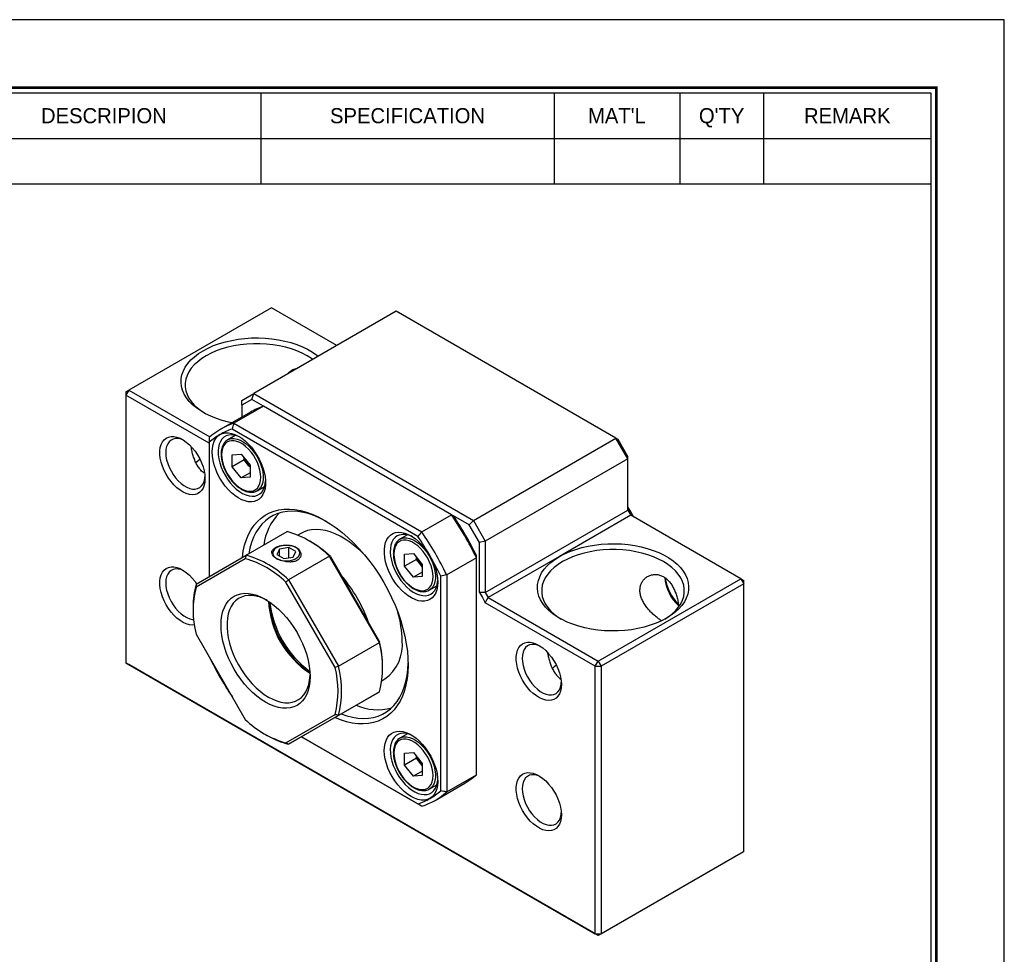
# Model space of a CAD drawing. Header units: millimetres. Extents: x 0 to 370, y 0 to 262.
# Tile 4 of 4: x 253 to 370, y 151 to 262. Entities that reach past the tile are written whole.
import ezdxf
from ezdxf.enums import TextEntityAlignment as Align

# ---------------------------------------------------------------- set-up
doc = ezdxf.new("R2010")
doc.units = ezdxf.units.MM
doc.layers.add('L1', color=7, linetype='CONTINUOUS')
doc.layers.add('OUTLINE', color=7, linetype='CONTINUOUS')

# ---------------------------------------------------------------- blocks, each defined once
blk = doc.blocks.new('표제란')
at = {"layer": 'L1', "color": 0}
for p, q in [((297, 210), (0, 210)), ((297, 0), (297, 210))]:
    blk.add_line(p, q, dxfattribs=at)
at = {"layer": 'L1'}
for p, q in [((226, 203), (226, 194.336)), ((254, 203), (254, 194.336)), ((266, 203), (266, 194.336)), ((274, 203), (274, 194.336)), ((190, 198.668), (290, 198.668)), ((190, 194.336), (290, 194.336))]:
    blk.add_line(p, q, dxfattribs=at)
at = {"layer": 'L1', "const_width": 0.25}
blk.add_lwpolyline([(290.5, 6.5), (290.5, 203.5), (10, 203.5), (10, 6.5)], close=True, dxfattribs=at)
at = {"layer": 'L1'}
blk.add_lwpolyline([(290, 7), (290, 203), (10.5, 203), (10.5, 7)], close=True, dxfattribs=at)
for s, p in [('DESCRIPION', (211, 200.834)), ('SPECIFICATION', (240, 200.834)), ("MAT'L", (260, 200.834)), ("Q'TY", (270, 200.834)), ('REMARK', (282, 200.834))]:
    blk.add_text(s, height=1.444, dxfattribs=at).set_placement(p, align=Align.MIDDLE_CENTER)
for tag, p in [('필렛', (179.25, 10.9)), ('모따기', (179.25, 8.3))]:
    blk.add_attdef(tag, text='', height=1.15, dxfattribs=at).set_placement(p, align=Align.MIDDLE_LEFT)
at = {"layer": 'OUTLINE', "ltscale": 0.5}
for tag, p, height in [('TITLE', (237.166, 24.406), 2.5), ('도번', (251.181, 15.642), 2.5), ('SCALE', (253.781, 9.553), 1.2), ('DATE', (277.02, 9.511), 1.2)]:
    blk.add_attdef(tag, p, '', height=height, dxfattribs=at)

msp = doc.modelspace()

# ---------------------------------------------------------------- linework, layer by layer
at = {"layer": 'OUTLINE'}
for p, q in [((282.9663, 227.4783), (265.9958, 217.6814)), ((290.7433, 222.9887), (282.9663, 227.4783)), ((297.8156, 227.0714), (280.845, 217.2745)), ((323.9785, 211.9679), (297.8156, 227.0714)), ((265.9958, 217.6814), (265.6422, 217.069)), ((265.6422, 217.4772), (265.9958, 217.6814)), ((265.6422, 217.4772), (265.6422, 217.069)), ((265.6422, 217.069), (265.6422, 185.2239)), ((275.5417, 211.3542), (265.6422, 217.069)), ((265.9958, 217.6814), (275.6432, 212.1121)), ((279.4308, 216.4578), (280.845, 217.2745)), ((280.6379, 216.5776), (280.845, 217.2745)), ((280.845, 217.2745), (307.008, 202.171)), ((282.0334, 215.772), (278.4979, 213.731)), ((280.6379, 216.5776), (279.4308, 215.8805)), ((279.4308, 215.8805), (279.4308, 216.4578)), ((279.4308, 215.8805), (279.4308, 214.4678)), ((282.0334, 215.772), (280.6379, 216.5776)), ((304.4053, 202.857), (282.0334, 215.772)), ((280.4704, 215.068), (276.9349, 213.0269)), ((278.4979, 213.731), (300.8698, 200.816)), ((278.6523, 212.2864), (277.7547, 211.7682)), ((300.3926, 200.275), (278.268, 213.0473)), ((275.5417, 211.4729), (275.5417, 195.4797)), ((277.7547, 211.7682), (277.8145, 211.8005)), ((307.008, 202.171), (323.9785, 211.9679)), ((325.3927, 209.5184), (323.9785, 211.9679)), ((323.9785, 211.9679), (324.1856, 211.8482)), ((324.1856, 211.8482), (325.3927, 209.7575)), ((278.3025, 209.9749), (279.3631, 210.0697)), ((278.3025, 208.5606), (278.3025, 209.9749)), ((279.3631, 210.0697), (280.4238, 208.7502)), ((279.7167, 209.377), (278.3025, 208.5606)), ((279.7167, 209.377), (279.7167, 209.6299)), ((280.247, 208.7172), (279.7167, 209.377)), ((280.4238, 208.4973), (280.247, 208.7172)), ((280.4238, 208.7502), (280.4238, 207.336)), ((325.3927, 209.5184), (308.4222, 199.7215)), ((325.3927, 209.5184), (325.3927, 209.7575)), ((325.3927, 203.3943), (325.3927, 209.5184)), ((279.3631, 207.2411), (278.3025, 208.5606)), ((280.4238, 207.8534), (279.3631, 207.2411)), ((280.4238, 207.336), (279.3631, 207.2411)), ((281.2544, 205.7059), (282.152, 206.2241)), ((300.8698, 200.816), (304.4053, 202.857)), ((308.4222, 193.5974), (325.3927, 203.3943)), ((325.7463, 203.1902), (325.3927, 203.8025)), ((325.3927, 203.3943), (325.7463, 202.7819)), ((326.0998, 202.5779), (325.7463, 203.1902)), ((306.508, 201.6431), (304.6352, 202.7242)), ((306.508, 201.6431), (307.008, 202.171)), ((307.7151, 199.5524), (306.508, 201.6431)), ((307.008, 202.171), (308.4222, 199.7215)), ((325.7463, 202.7819), (317.261, 197.8835)), ((338.8278, 195.2302), (325.7463, 202.7819)), ((279.9399, 198.0196), (284.819, 200.8362)), ((286.452, 200.6237), (286.1011, 200.4211)), ((299.1523, 200.452), (298.2547, 199.9338)), ((287.5639, 199.6791), (287.3518, 199.8016)), ((298.2547, 199.9338), (298.3145, 199.9661)), ((308.4222, 199.7215), (307.7151, 199.5524)), ((307.7151, 193.5974), (307.7151, 199.5524)), ((308.4222, 199.7215), (308.4222, 193.5974)), ((283.9176, 198.7634), (283.6187, 198.1195)), ((283.6187, 198.1195), (284.4352, 197.6482)), ((285.0329, 198.9359), (283.9176, 198.7634)), ((283.9176, 197.947), (283.9176, 198.7634)), ((285.8494, 198.4646), (285.0329, 198.9359)), ((285.0329, 197.7406), (285.0329, 198.9359)), ((285.5506, 197.8207), (285.8494, 198.4646)), ((298.8025, 198.1405), (299.8631, 198.2353)), ((298.8025, 196.7262), (298.8025, 198.1405)), ((299.8631, 198.2353), (300.9238, 196.9158)), ((279.8397, 197.6153), (273.9788, 194.2308)), ((274.0028, 194.591), (279.9399, 198.0196)), ((284.4352, 197.6482), (285.5506, 197.8207)), ((289.8818, 197.9135), (285.0028, 195.0969)), ((295.819, 187.63), (289.8818, 197.9135)), ((289.9821, 197.8833), (295.843, 187.7319)), ((300.2167, 197.5426), (298.8025, 196.7262)), ((300.2167, 197.5426), (300.2167, 197.7955)), ((300.747, 196.8828), (300.2167, 197.5426)), ((307.3615, 197.7367), (303.826, 195.6957)), ((307.3615, 171.9025), (307.3615, 197.7367)), ((317.261, 197.8835), (308.7757, 192.985)), ((299.8631, 195.4067), (298.8025, 196.7262)), ((300.9238, 196.019), (299.8631, 195.4067)), ((300.9238, 196.6629), (300.747, 196.8828)), ((300.9238, 196.9158), (300.9238, 195.5016)), ((290.5397, 184.6704), (284.6788, 194.8217)), ((285.0028, 195.0969), (290.9399, 184.8134)), ((300.9238, 195.5016), (299.8631, 195.4067)), ((303.1189, 170.0043), (303.1189, 195.553)), ((303.826, 195.6957), (303.826, 169.8615)), ((321.8572, 185.4333), (338.8278, 195.2302)), ((339.1813, 194.6178), (322.2107, 184.8209)), ((338.8278, 195.2302), (339.1813, 194.6178)), ((338.8278, 195.2302), (339.1813, 195.026)), ((339.1813, 194.6178), (339.1813, 195.026)), ((339.1813, 162.7727), (339.1813, 194.6178)), ((301.7544, 193.8715), (302.652, 194.3897)), ((307.7151, 193.5974), (308.0686, 192.985)), ((308.4222, 193.5974), (307.7151, 193.5974)), ((308.4222, 193.5974), (308.7757, 192.985)), ((308.0686, 192.985), (308.4222, 192.3727)), ((308.4222, 192.3727), (308.7757, 192.985)), ((321.5036, 184.8209), (308.4222, 192.3727)), ((308.7757, 192.985), (321.8572, 185.4333)), ((273.6325, 191.8816), (273.6325, 191.6366)), ((273.9788, 188.6427), (279.8397, 178.4914)), ((290.9399, 184.8134), (295.819, 187.63)), ((265.6422, 185.2239), (321.5036, 152.9758)), ((265.9958, 185.0198), (265.6422, 185.2239)), ((275.5417, 185.9357), (275.5417, 185.9242)), ((321.5036, 184.8209), (321.8572, 185.4333)), ((321.8572, 185.4333), (322.2107, 184.8209)), ((321.8572, 152.7716), (265.9958, 185.0198)), ((296.1892, 184.4931), (296.1892, 184.738)), ((321.5036, 152.9758), (321.5036, 184.8209)), ((321.5036, 184.8209), (322.2107, 184.8209)), ((322.2107, 184.8209), (322.2107, 152.9758)), ((296.1003, 183.1001), (296.4512, 183.3027)), ((289.8818, 178.3551), (295.819, 181.7836)), ((295.819, 181.7836), (290.9399, 178.967)), ((278.268, 181.2022), (278.2779, 181.1965)), ((278.2779, 181.1965), (278.268, 181.2022)), ((284.6788, 175.6978), (290.5397, 179.0823)), ((290.9399, 178.967), (285.0028, 175.5385)), ((285.0028, 175.5385), (289.8818, 178.3551)), ((282.2578, 176.6956), (282.4699, 176.5731)), ((286.5408, 176.4264), (300.3926, 168.4299)), ((300.8698, 168.1544), (286.5408, 176.4263)), ((299.1523, 176.7794), (298.2547, 176.2612)), ((298.2547, 176.2612), (298.3145, 176.2934)), ((298.8025, 174.4678), (299.8631, 174.5627)), ((298.8025, 173.0535), (298.8025, 174.4678)), ((300.2167, 173.8699), (298.8025, 173.0535)), ((299.8631, 174.5627), (300.9238, 173.2432)), ((300.2167, 173.8699), (300.2167, 174.1228)), ((300.747, 173.2102), (300.2167, 173.8699)), ((299.8631, 171.7341), (298.8025, 173.0535)), ((300.9238, 172.3464), (299.8631, 171.7341)), ((300.9238, 172.9903), (300.747, 173.2102)), ((300.9238, 173.2432), (300.9238, 171.8289)), ((300.9238, 171.8289), (299.8631, 171.7341)), ((303.826, 169.8615), (307.3615, 171.9025)), ((301.7544, 170.1988), (302.652, 170.717)), ((302.4328, 168.8585), (305.9683, 170.8995)), ((338.8278, 162.5685), (321.8572, 152.7716)), ((322.2107, 152.9758), (339.1813, 162.7727)), ((339.1813, 162.7727), (338.8278, 162.5685)), ((321.5036, 152.9758), (322.2107, 152.9758)), ((321.8572, 152.7716), (321.5036, 152.9758)), ((322.2107, 152.9758), (321.8572, 152.7716))]:
    msp.add_line(p, q, dxfattribs=at)
at = {"layer": 'OUTLINE', "flags": 128}
for points in [[(278.2589, 213.7913), (277.8479, 213.8798), (277.1126, 214.0726), (276.4103, 214.3027), (275.7464, 214.5682), (275.1265, 214.8669), (274.5555, 215.1966), (274.0379, 215.5545), (273.578, 215.9377), (273.1795, 216.3432), (272.8455, 216.7676), (272.5788, 217.2077), (272.3815, 217.6597), (272.2551, 218.1202), (272.2008, 218.5853), (272.2189, 219.0514), (272.3094, 219.5147), (272.4713, 219.9714), (272.7036, 220.4179), (273.0043, 220.8506), (273.3709, 221.266), (273.8005, 221.6607), (274.2898, 222.0316), (274.8346, 222.3757), (275.4307, 222.6903), (276.0732, 222.9727), (276.757, 223.2207), (277.4765, 223.4324), (278.226, 223.6059), (278.9995, 223.74), (279.7906, 223.8335), (280.5931, 223.8857), (281.4005, 223.8962), (282.2062, 223.8648), (283.0039, 223.7919), (283.7869, 223.678), (284.5492, 223.524), (285.2845, 223.3312), (285.9868, 223.1011), (286.6507, 222.8356), (287.2706, 222.5369), (287.8416, 222.2072), (288.3592, 221.8493), (288.5332, 221.7128)], [(287.209, 221.7634), (286.6288, 222.0687), (286.0022, 222.3419), (285.3347, 222.5805), (284.6319, 222.7825), (283.8998, 222.9462), (283.1446, 223.0702), (282.3729, 223.1535), (281.5911, 223.1953), (280.806, 223.1953), (280.0242, 223.1535), (279.2525, 223.0702), (278.4973, 222.9462), (277.7652, 222.7825), (277.0624, 222.5805), (276.3949, 222.3419), (275.7684, 222.0687), (275.1881, 221.7634), (274.6592, 221.4284), (274.1861, 221.0667), (273.7728, 220.6814), (273.4228, 220.2757), (273.1392, 219.853), (272.9243, 219.4171), (272.7801, 218.9716), (272.7076, 218.5203), (272.7076, 218.067), (272.7801, 217.6157), (272.9243, 217.1702), (273.1392, 216.7342), (273.4228, 216.3116), (273.7728, 215.9059), (274.1861, 215.5205), (274.6592, 215.1588), (275.0154, 214.9266)], [(287.8733, 221.3318), (287.7379, 221.4284), (287.209, 221.7634)], [(276.8303, 207.1928), (276.5558, 207.7126), (276.3246, 208.2457), (276.1405, 208.7831), (276.0067, 209.3154), (275.9255, 209.8337), (275.8983, 210.329), (275.9255, 210.7929), (276.0067, 211.2175), (276.1405, 211.5954), (276.3246, 211.9202), (276.5558, 212.1863), (276.8303, 212.3892)], [(279.2628, 212.0552), (278.9533, 212.1923), (278.5782, 212.3033), (278.2191, 212.3471), (277.8826, 212.3229), (277.575, 212.2311), (277.302, 212.0734), (277.0688, 211.8529), (276.8796, 211.5735), (276.7379, 211.2406), (276.6465, 210.8603), (276.6071, 210.4396), (276.6202, 209.9865), (276.6858, 209.5093), (276.8026, 209.017), (276.9684, 208.5187), (277.1801, 208.0237), (277.4338, 207.5413), (277.7248, 207.0803), (278.0476, 206.6495), (278.3962, 206.2568), (278.7642, 205.9095), (279.1446, 205.6142), (279.5304, 205.3762), (279.9144, 205.2001), (280.2895, 205.0891), (280.6486, 205.0454), (280.9851, 205.0696), (281.2927, 205.1614), (281.5657, 205.319), (281.7989, 205.5396), (281.9881, 205.8189), (282.1297, 206.1519), (282.2211, 206.5322), (282.2571, 206.8683)], [(276.8303, 212.3892), (277.1343, 212.5227), (277.4698, 212.5909), (277.8315, 212.5927), (278.2133, 212.528), (278.6092, 212.398), (279.0127, 212.2047), (279.4174, 211.9513), (279.8165, 211.6418), (280.2038, 211.2813), (280.5728, 210.8757), (280.9177, 210.4314), (281.2328, 209.9557), (281.513, 209.4563), (281.7538, 208.9412), (281.9513, 208.4189), (282.1023, 207.8978), (282.2044, 207.3863), (282.2558, 206.8928), (282.2558, 206.4251), (282.2044, 205.9909), (282.1023, 205.5972), (281.9513, 205.2505), (281.7538, 204.9562), (281.513, 204.7192), (281.2328, 204.5434), (280.9177, 204.4315), (280.5728, 204.3854), (280.2038, 204.4058), (279.8165, 204.4924), (279.4174, 204.6438), (279.0127, 204.8575), (278.6092, 205.1301), (278.2133, 205.4572), (277.8315, 205.8334), (277.4698, 206.2527), (277.1343, 206.7083), (276.8303, 207.1928)], [(275.0467, 207.1489), (275.0206, 206.7322), (274.9426, 206.3538), (274.8144, 206.021), (274.6384, 205.7404), (274.4181, 205.5174), (274.1577, 205.3563), (273.8623, 205.2603), (273.5376, 205.2313), (273.1901, 205.2698), (272.8263, 205.375), (272.4535, 205.545), (272.0789, 205.7764), (271.7097, 206.0647), (271.3532, 206.4043), (271.0162, 206.7885), (270.7054, 207.21), (270.4268, 207.6605), (270.1859, 208.1312), (269.9872, 208.613), (269.8348, 209.0965), (269.7314, 209.5723), (269.6793, 210.0311), (269.6793, 210.464), (269.7314, 210.8625), (269.8348, 211.219), (269.9872, 211.5264), (270.1859, 211.7788), (270.4268, 211.9714), (270.7054, 212.1002), (271.0162, 212.1628), (271.3532, 212.1581), (271.7097, 212.0861), (272.0789, 211.9481), (272.4535, 211.7469), (272.8263, 211.4865), (273.1901, 211.1718), (273.5376, 210.8089), (273.8623, 210.4051), (274.1577, 209.968), (274.4181, 209.5063), (274.6384, 209.0289), (274.8144, 208.5451), (274.9426, 208.0643), (275.0206, 207.5959), (275.0467, 207.1489)], [(272.5431, 211.6898), (272.5389, 211.6919), (272.194, 211.831), (271.8608, 211.9047), (271.5465, 211.9113), (271.2584, 211.8508), (271.0027, 211.7245), (270.7853, 211.5351), (270.6109, 211.287), (270.4835, 210.9857), (270.4059, 210.6378), (270.3798, 210.2513), (270.4059, 209.8346), (270.4835, 209.3972), (270.6109, 208.9487), (270.7853, 208.4993), (271.0027, 208.0589), (271.2584, 207.6374), (271.5465, 207.2442), (271.8608, 206.888), (272.194, 206.5769), (272.5389, 206.3178), (272.8877, 206.1165), (273.2325, 205.9774), (273.5658, 205.9038), (273.88, 205.8971), (274.1682, 205.9576), (274.4238, 206.084), (274.6413, 206.2733), (274.8156, 206.5214), (274.9431, 206.8227), (275.0207, 207.1706), (275.0405, 207.3638)], [(277.0297, 210.0025), (277.0557, 209.5858), (277.1333, 209.1484), (277.2608, 208.6999), (277.4351, 208.2505), (277.6526, 207.8101), (277.9082, 207.3886), (278.1964, 206.9954), (278.5106, 206.6392), (278.8439, 206.3281), (279.1887, 206.069), (279.5375, 205.8677), (279.8824, 205.7286), (280.2156, 205.6549), (280.5299, 205.6483), (280.818, 205.7088), (281.0737, 205.8351), (281.2911, 206.0245), (281.4655, 206.2726), (281.5929, 206.5739), (281.6705, 206.9218), (281.6966, 207.3083), (281.6705, 207.725), (281.5929, 208.1624), (281.4655, 208.6109), (281.2911, 209.0603), (281.0737, 209.5007), (280.818, 209.9222), (280.5299, 210.3154), (280.2156, 210.6716), (279.8824, 210.9827), (279.5375, 211.2418), (279.1887, 211.4431), (278.8439, 211.5822), (278.5106, 211.6559), (278.1964, 211.6625), (277.9082, 211.602), (277.6526, 211.4757), (277.4351, 211.2863), (277.2608, 211.0382), (277.1333, 210.7369), (277.0557, 210.389), (277.0297, 210.0025)], [(277.8145, 211.8005), (277.9214, 211.8477), (278.2153, 211.9208), (278.5366, 211.9261), (278.8786, 211.8634), (279.2339, 211.7341), (279.5949, 211.5408), (279.9541, 211.2879), (280.3036, 210.9806), (280.6362, 210.6254), (280.9446, 210.23), (281.2223, 209.8028), (281.4634, 209.3529), (281.6628, 208.8898), (281.8161, 208.4235), (281.9202, 207.9639), (281.9728, 207.5208), (281.9728, 207.1035), (281.9202, 206.7211), (281.8161, 206.3817), (281.6628, 206.0924), (281.4634, 205.8596), (281.2544, 205.7059)], [(274.4522, 209.4388), (274.1861, 209.2269), (273.9709, 209.0362)], [(280.247, 208.7172), (280.3714, 208.5746), (280.4238, 208.5211)], [(281.2544, 205.7059), (281.2223, 205.688), (281.1892, 205.6709)], [(279.5003, 197.7657), (279.6082, 198.5053), (279.7681, 199.2174), (279.9779, 199.8854), (280.2365, 200.5056), (280.5425, 201.075), (280.8942, 201.5904), (281.29, 202.0493), (281.7277, 202.4492), (282.205, 202.788), (282.7195, 203.064), (283.2685, 203.2758), (283.849, 203.4222), (284.4581, 203.5025), (285.0927, 203.5162), (285.7493, 203.4633), (286.4246, 203.3441), (287.115, 203.1591), (287.817, 202.9094), (288.5269, 202.5963), (289.2409, 202.2213), (289.9554, 201.7865), (290.6667, 201.294), (291.371, 200.7465), (292.0647, 200.1469), (292.7441, 199.4982), (293.4057, 198.8038), (294.0461, 198.0674), (294.6618, 197.2928), (295.2498, 196.484), (295.8069, 195.6453), (296.3303, 194.7809)], [(289.5102, 202.0644), (289.5095, 202.0648), (288.8133, 202.4226), (288.1217, 202.7192), (287.4384, 202.953), (286.7672, 203.1226), (286.1115, 203.2273), (285.4748, 203.2664), (284.8606, 203.2398), (284.2722, 203.1476), (283.7126, 202.9902), (283.1849, 202.7686), (282.6918, 202.4839), (282.2361, 202.1376), (281.8201, 201.7316), (281.446, 201.268), (281.1159, 200.7493), (280.8315, 200.1783), (280.5944, 199.558), (280.4057, 198.8917), (280.2709, 198.2107)], [(294.0817, 198.0245), (293.5222, 198.5754), (292.9413, 199.0853), (292.3498, 199.544), (291.7517, 199.948), (291.1515, 200.2945), (290.5535, 200.581), (289.9619, 200.8054), (289.381, 200.966), (288.8151, 201.0618), (288.2682, 201.0921), (287.7442, 201.0565), (287.2469, 200.9555), (286.7799, 200.7897), (286.452, 200.6237)], [(301.8303, 192.7606), (301.5263, 192.6271), (301.1907, 192.559), (300.8291, 192.5572), (300.4473, 192.6218), (300.0514, 192.7518), (299.6478, 192.9451), (299.2432, 193.1986), (298.844, 193.508), (298.4568, 193.8685), (298.0878, 194.2742), (297.7429, 194.7185), (297.4278, 195.1942), (297.1476, 195.6936), (296.9068, 196.2086), (296.7092, 196.7309), (296.5582, 197.252), (296.4562, 197.7635), (296.4048, 198.2571), (296.4048, 198.7248), (296.4562, 199.1589), (296.5582, 199.5526), (296.7092, 199.8994), (296.9068, 200.1936), (297.1476, 200.4306), (297.4278, 200.6065), (297.7429, 200.7184), (298.0878, 200.7645), (298.4568, 200.7441), (298.844, 200.6575), (299.2432, 200.5061), (299.6478, 200.2923), (300.0514, 200.0197), (300.4473, 199.6927), (300.8291, 199.3164), (301.1907, 198.8971), (301.5263, 198.4415), (301.8303, 197.957)], [(297.9338, 200.3259), (297.6801, 200.1364), (297.4684, 199.8859), (297.3026, 199.579), (297.1858, 199.2215), (297.1202, 198.8201), (297.1071, 198.3822), (297.1465, 197.9159), (297.2379, 197.4301), (297.3796, 196.9336), (297.5688, 196.4358), (297.802, 195.946), (298.075, 195.4732), (298.3826, 195.0262), (298.7191, 194.6135), (299.0782, 194.2427), (299.4533, 193.9206), (299.8373, 193.6533), (300.2231, 193.4458), (300.6035, 193.3019), (300.9715, 193.2244), (301.3201, 193.2146), (301.6429, 193.2727), (301.9338, 193.3977), (302.1875, 193.5873), (302.3993, 193.8378), (302.5651, 194.1446), (302.6818, 194.5021), (302.7474, 194.9036), (302.7571, 195.0339)], [(297.5297, 198.1681), (297.5557, 197.7514), (297.6333, 197.314), (297.7608, 196.8655), (297.9351, 196.4161), (298.1526, 195.9757), (298.4082, 195.5542), (298.6964, 195.161), (299.0106, 194.8048), (299.3439, 194.4937), (299.6887, 194.2346), (300.0375, 194.0333), (300.3824, 193.8942), (300.7156, 193.8205), (301.0299, 193.8139), (301.318, 193.8744), (301.5737, 194.0007), (301.7911, 194.1901), (301.9655, 194.4382), (302.0929, 194.7395), (302.1705, 195.0874), (302.1966, 195.4739), (302.1705, 195.8906), (302.0929, 196.328), (301.9655, 196.7765), (301.7911, 197.2259), (301.5737, 197.6663), (301.318, 198.0878), (301.0299, 198.481), (300.7156, 198.8372), (300.3824, 199.1483), (300.0375, 199.4074), (299.6887, 199.6087), (299.3439, 199.7478), (299.0106, 199.8215), (298.6964, 199.8281), (298.4082, 199.7676), (298.1526, 199.6413), (297.9351, 199.4519), (297.7608, 199.2038), (297.6333, 198.9025), (297.5557, 198.5546), (297.5297, 198.1681)], [(298.3145, 199.9661), (298.4214, 200.0133), (298.7153, 200.0864), (299.0366, 200.0917), (299.3786, 200.029), (299.7339, 199.8997), (300.0949, 199.7065), (300.4541, 199.4535), (300.8036, 199.1462), (301.1362, 198.791), (301.4446, 198.3956), (301.7223, 197.9684), (301.9634, 197.5185), (302.1628, 197.0554), (302.3161, 196.5891), (302.4202, 196.1295), (302.4728, 195.6864), (302.4728, 195.2691), (302.4202, 194.8867), (302.3161, 194.5473), (302.1628, 194.258), (301.9634, 194.0252), (301.7544, 193.8715)], [(317.261, 197.8835), (317.8571, 198.198), (318.4996, 198.4804), (319.1834, 198.7285), (319.9029, 198.9401), (320.6525, 199.1137), (321.4259, 199.2478), (322.2171, 199.3413), (323.0195, 199.3935), (323.8269, 199.4039), (324.6326, 199.3726), (325.4303, 199.2997), (326.2134, 199.1857), (326.9756, 199.0318), (327.7109, 198.839), (328.4133, 198.6089), (329.0771, 198.3434), (329.697, 198.0446), (330.268, 197.715), (330.7856, 197.3571), (331.2455, 196.9739), (331.644, 196.5684), (331.978, 196.1439), (332.2447, 195.7039), (332.442, 195.2518), (332.5684, 194.7914), (332.6227, 194.3262), (332.6046, 193.8602), (332.5142, 193.3969), (332.3522, 192.9402), (332.1199, 192.4937), (331.8193, 192.061), (331.4526, 191.6456), (331.023, 191.2509), (330.5338, 190.8799), (329.9889, 190.5358), (329.3928, 190.2213), (328.7503, 189.9389), (328.0665, 189.6908), (327.347, 189.4792), (326.5975, 189.3056), (325.824, 189.1716), (325.0329, 189.078), (324.2304, 189.0258), (323.423, 189.0154), (322.6173, 189.0467), (321.8197, 189.1197), (321.0366, 189.2336), (320.2743, 189.3876), (319.539, 189.5804), (318.8367, 189.8104), (318.1729, 190.0759), (317.5529, 190.3747), (316.9819, 190.7044), (316.4643, 191.0622), (316.0044, 191.4454), (315.6059, 191.8509), (315.2719, 192.2754), (315.0052, 192.7154), (314.8079, 193.1675), (314.6816, 193.6279), (314.6272, 194.0931), (314.6453, 194.5592), (314.7358, 195.0224), (314.8978, 195.4792), (315.13, 195.9257), (315.4307, 196.3583), (315.7973, 196.7737), (316.2269, 197.1685), (316.7162, 197.5394), (317.261, 197.8835)], [(283.5956, 197.6348), (283.867, 197.5089), (284.1789, 197.4196), (284.5167, 197.3711), (284.8648, 197.3657), (285.2067, 197.4035), (285.5265, 197.483), (285.8092, 197.6002), (286.0417, 197.7498), (286.2131, 197.9248), (286.3152, 198.1169), (286.3435, 198.3172), (286.2965, 198.5163), (286.1764, 198.705), (285.9889, 198.8743), (285.7428, 199.0164), (285.4494, 199.1247), (285.1226, 199.194), (284.7777, 199.2211), (284.4307, 199.2048), (284.0979, 199.1458), (283.7948, 199.0469), (283.5357, 198.9127), (283.3326, 198.7495), (283.195, 198.5648), (283.1294, 198.3675), (283.1388, 198.1666), (283.2228, 197.9715), (283.3775, 197.7915), (283.5956, 197.6348)], [(329.6354, 197.2711), (329.0552, 197.5765), (328.4286, 197.8496), (327.7611, 198.0882), (327.0583, 198.2902), (326.3262, 198.454), (325.571, 198.578), (324.7993, 198.6613), (324.0175, 198.7031), (323.2324, 198.7031), (322.4506, 198.6613), (321.6789, 198.578), (320.9237, 198.454), (320.1916, 198.2902), (319.4888, 198.0882), (318.8213, 197.8496), (318.1948, 197.5765), (317.6146, 197.2711), (317.0856, 196.9362), (316.6125, 196.5745), (316.1992, 196.1891), (315.8492, 195.7834), (315.5656, 195.3608), (315.3507, 194.9248), (315.2065, 194.4793), (315.134, 194.028), (315.134, 193.5748), (315.2065, 193.1235), (315.3507, 192.6779), (315.5656, 192.242), (315.8492, 191.8194), (316.1992, 191.4136), (316.6125, 191.0283), (317.0856, 190.6666), (317.4418, 190.4343)], [(301.8303, 197.957), (302.1047, 197.4373), (302.336, 196.9041), (302.5201, 196.3668), (302.6538, 195.8344), (302.735, 195.3161), (302.7623, 194.8208), (302.735, 194.3569), (302.6538, 193.9324), (302.5201, 193.5545), (302.336, 193.2297), (302.1047, 192.9635), (301.8303, 192.7606)], [(329.8081, 190.4343), (330.1643, 190.6666), (330.6374, 191.0283), (331.0508, 191.4136), (331.4007, 191.8194), (331.6843, 192.242), (331.8992, 192.6779), (332.0435, 193.1235), (332.1159, 193.5748), (332.1159, 194.028), (332.0435, 194.4793), (331.8992, 194.9248), (331.6843, 195.3608), (331.4007, 195.7834), (331.0508, 196.1891), (330.6374, 196.5745), (330.1643, 196.9362), (329.6354, 197.2711)], [(273.7779, 189.7316), (273.5376, 189.717), (273.1901, 189.7555), (272.8263, 189.8608), (272.4535, 190.0307), (272.0789, 190.2621), (271.7097, 190.5504), (271.3532, 190.89), (271.0162, 191.2743), (270.7054, 191.6957), (270.4268, 192.1462), (270.1859, 192.6169), (269.9872, 193.0987), (269.8348, 193.5822), (269.7314, 194.058), (269.6793, 194.5168), (269.6793, 194.9497), (269.7314, 195.3482), (269.8348, 195.7047), (269.9872, 196.0121), (270.1859, 196.2646), (270.4268, 196.4571), (270.7054, 196.5859), (271.0162, 196.6486), (271.3532, 196.6438), (271.7097, 196.5718), (272.0789, 196.4338), (272.4535, 196.2327), (272.8263, 195.9722), (273.1901, 195.6575), (273.5376, 195.2947), (273.8623, 194.8908), (274.0518, 194.6193)], [(272.5431, 196.1756), (272.5389, 196.1777), (272.194, 196.3167), (271.8608, 196.3904), (271.5465, 196.3971), (271.2584, 196.3365), (271.0027, 196.2102), (270.7853, 196.0209), (270.6109, 195.7727), (270.4835, 195.4714), (270.4059, 195.1236), (270.3798, 194.737), (270.4059, 194.3204), (270.4835, 193.8829), (270.6109, 193.4345), (270.7853, 192.985), (271.0027, 192.5446), (271.2584, 192.1231), (271.5465, 191.7299), (271.8608, 191.3738), (272.194, 191.0627), (272.5389, 190.8036), (272.8877, 190.6022), (273.2325, 190.4632), (273.5658, 190.3895), (273.6975, 190.3786)], [(300.747, 196.8828), (300.8714, 196.7402), (300.9238, 196.6868)], [(296.3303, 194.7809), (296.8171, 193.8955), (297.265, 192.9937), (297.6714, 192.08), (298.0344, 191.1594), (298.352, 190.2366), (298.6225, 189.3164), (298.8446, 188.4037), (299.0172, 187.5031), (299.1392, 186.6193), (299.21, 185.7571), (299.2294, 184.9208), (299.1971, 184.1148), (299.1134, 183.3434), (298.9787, 182.6105), (298.7937, 181.92), (298.5594, 181.2755), (298.2769, 180.6804), (297.9478, 180.1376), (297.5738, 179.6501), (297.1568, 179.2205), (296.699, 178.8509), (296.2028, 178.5432), (295.6707, 178.2992), (295.1056, 178.12), (294.5104, 178.0066), (293.8881, 177.9595), (293.2422, 177.9791), (292.5758, 178.0653), (291.8925, 178.2174), (291.1958, 178.4349), (290.4998, 178.7119)], [(282.2592, 192.7806), (282.779, 192.451), (283.2938, 192.0657), (283.7987, 191.6282), (284.2887, 191.1429), (284.7592, 190.6143), (285.2056, 190.0476), (285.6236, 189.4483), (286.0092, 188.8221), (286.3587, 188.175), (286.6687, 187.5133), (286.9363, 186.8434), (287.1588, 186.1716), (287.3342, 185.5046), (287.4606, 184.8486), (287.537, 184.21), (287.5625, 183.595), (287.537, 183.0095), (287.4606, 182.4591), (287.3342, 181.9491), (287.1588, 181.4845), (286.9363, 181.0697), (286.6687, 180.7086), (286.3587, 180.4049), (286.0092, 180.1614), (285.6236, 179.9804), (285.2056, 179.8637), (284.7592, 179.8124), (284.2887, 179.8271), (283.7987, 179.9075), (283.2938, 180.0529), (282.779, 180.2619), (282.2592, 180.5325), (281.7394, 180.8621), (281.2246, 181.2475), (280.7197, 181.6849), (280.2297, 182.1703), (279.7593, 182.6988), (279.3129, 183.2655), (278.8948, 183.8648), (278.5092, 184.491), (278.1597, 185.1381), (277.8497, 185.7998), (277.5821, 186.4697), (277.3596, 187.1415), (277.1843, 187.8085), (277.0578, 188.4645), (276.9815, 189.1031), (276.9559, 189.7181), (276.9815, 190.3036), (277.0578, 190.854), (277.1843, 191.364), (277.3596, 191.8286), (277.5821, 192.2434), (277.8497, 192.6045), (278.1597, 192.9082), (278.5092, 193.1518), (278.8948, 193.3327), (279.3129, 193.4494), (279.7593, 193.5007), (280.2297, 193.486), (280.7197, 193.4056), (281.2246, 193.2602), (281.7394, 193.0512), (282.2592, 192.7806)], [(301.7544, 193.8715), (301.7223, 193.8536), (301.6892, 193.8365)], [(282.4399, 192.6728), (282.112, 192.8362), (281.6164, 193.0346), (281.131, 193.1697), (280.6608, 193.2401), (280.2106, 193.245), (279.7851, 193.1843), (279.3886, 193.0588), (279.0252, 192.8697), (278.6986, 192.6189), (278.4122, 192.309), (278.1689, 191.9433), (277.9711, 191.5253), (277.821, 191.0595), (277.7201, 190.5507), (277.6694, 190.0039), (277.6694, 189.4249), (277.7201, 188.8196), (277.821, 188.1942), (277.9711, 187.5551), (278.1689, 186.9089), (278.4122, 186.2622), (278.6986, 185.6216), (279.0252, 184.9937), (279.3886, 184.385), (279.7851, 183.8017), (280.2106, 183.2498), (280.6608, 182.7349), (281.131, 182.2624), (281.6164, 181.8371), (282.112, 181.4633), (282.6128, 181.1449), (283.1135, 180.8851), (283.6091, 180.6867), (284.0945, 180.5516), (284.5647, 180.4813), (285.0149, 180.4764), (285.4404, 180.537), (285.8369, 180.6625), (286.2003, 180.8516), (286.5269, 181.1024), (286.8133, 181.4123), (287.0567, 181.7781), (287.2544, 182.196), (287.4045, 182.6618), (287.5054, 183.1707), (287.5562, 183.7174), (287.5595, 183.8044)], [(317.4731, 182.6567), (317.447, 182.24), (317.369, 181.8615), (317.2408, 181.5288), (317.0648, 181.2481), (316.8445, 181.0251), (316.5841, 180.8641), (316.2887, 180.7681), (315.964, 180.739), (315.6165, 180.7775), (315.2527, 180.8828), (314.8799, 181.0528), (314.5053, 181.2842), (314.1361, 181.5724), (313.7796, 181.912), (313.4426, 182.2963), (313.1318, 182.7178), (312.8533, 183.1683), (312.6123, 183.639), (312.4136, 184.1208), (312.2612, 184.6043), (312.1578, 185.08), (312.1057, 185.5388), (312.1057, 185.9717), (312.1578, 186.3703), (312.2612, 186.7267), (312.4136, 187.0342), (312.6123, 187.2866), (312.8533, 187.4791), (313.1318, 187.6079), (313.4426, 187.6706), (313.7796, 187.6659), (314.1361, 187.5938), (314.5053, 187.4559), (314.8799, 187.2547), (315.2527, 186.9942), (315.6165, 186.6795), (315.964, 186.3167), (316.2887, 185.9128), (316.5841, 185.4758), (316.8445, 185.0141), (317.0648, 184.5367), (317.2408, 184.0528), (317.369, 183.572), (317.447, 183.1036), (317.4731, 182.6567)], [(314.9696, 187.1976), (314.9653, 187.1997), (314.6204, 187.3387), (314.2872, 187.4124), (313.973, 187.4191), (313.6848, 187.3586), (313.4291, 187.2322), (313.2117, 187.0429), (313.0373, 186.7948), (312.9099, 186.4934), (312.8323, 186.1456), (312.8062, 185.759), (312.8323, 185.3424), (312.9099, 184.905), (313.0373, 184.4565), (313.2117, 184.0071), (313.4291, 183.5667), (313.6848, 183.1451), (313.973, 182.7519), (314.2872, 182.3958), (314.6204, 182.0847), (314.9653, 181.8256), (315.3141, 181.6243), (315.6589, 181.4852), (315.9922, 181.4115), (316.3064, 181.4049), (316.5946, 181.4654), (316.8502, 181.5917), (317.0677, 181.781), (317.242, 182.0292), (317.3695, 182.3305), (317.4471, 182.6783), (317.4669, 182.8716)], [(291.2703, 179.1569), (291.9292, 178.9324), (292.6005, 178.7628), (293.2562, 178.6581), (293.8929, 178.619), (294.5071, 178.6456), (295.0955, 178.7378), (295.6551, 178.8952), (296.1828, 179.1168), (296.6759, 179.4015), (297.1316, 179.7478), (297.5476, 180.1539), (297.9217, 180.6174), (298.2517, 181.1361), (298.5361, 181.7071), (298.7733, 182.3274), (298.9619, 182.9937), (299.1011, 183.7023), (299.19, 184.4496), (299.2282, 185.2306)], [(316.8786, 184.9465), (316.6125, 184.7346), (316.4013, 184.5477)], [(297.3303, 171.6858), (297.0627, 172.1913), (296.8359, 172.7097), (296.6536, 173.2325), (296.5187, 173.7514), (296.4334, 174.2578), (296.399, 174.7436), (296.4162, 175.2009), (296.4847, 175.6223), (296.6032, 176.0011), (296.7701, 176.3309), (296.9824, 176.6066), (297.2368, 176.8235), (297.5292, 176.9783), (297.8548, 177.0685), (298.2084, 177.0924), (298.5842, 177.0499), (298.9761, 176.9415), (299.3778, 176.769), (299.7828, 176.5352), (300.1845, 176.2439), (300.5764, 175.8998), (300.9522, 175.5085), (301.3058, 175.0763), (301.6314, 174.6102), (301.9237, 174.1178), (302.1782, 173.6071), (302.3905, 173.0863), (302.5573, 172.5638), (302.6759, 172.0482), (302.7444, 171.5478), (302.7615, 171.0706), (302.7272, 170.6244), (302.6419, 170.2165), (302.507, 169.8534), (302.3246, 169.5411), (302.0978, 169.2846), (301.8303, 169.088)], [(299.7628, 176.5481), (299.4533, 176.6853), (299.0782, 176.7963), (298.7191, 176.84), (298.3826, 176.8158), (298.075, 176.724), (297.802, 176.5664), (297.5688, 176.3458), (297.3796, 176.0665), (297.2379, 175.7336), (297.1465, 175.3532), (297.1071, 174.9326), (297.1202, 174.4794), (297.1858, 174.0023), (297.3026, 173.51), (297.4684, 173.0117), (297.6801, 172.5167), (297.9338, 172.0342), (298.2248, 171.5733), (298.5476, 171.1425), (298.8962, 170.7497), (299.2642, 170.4025), (299.6446, 170.1071), (300.0304, 169.8692), (300.4144, 169.6931), (300.7895, 169.5821), (301.1486, 169.5383), (301.4851, 169.5626), (301.7927, 169.6543), (302.0657, 169.812), (302.2989, 170.0325), (302.4881, 170.3119), (302.6297, 170.6448), (302.7211, 171.0252), (302.7571, 171.3613)], [(297.5297, 174.4954), (297.5557, 174.0788), (297.6333, 173.6413), (297.7608, 173.1929), (297.9351, 172.7435), (298.1526, 172.3031), (298.4082, 171.8815), (298.6964, 171.4883), (299.0106, 171.1322), (299.3439, 170.8211), (299.6887, 170.562), (300.0375, 170.3606), (300.3824, 170.2216), (300.7156, 170.1479), (301.0299, 170.1412), (301.318, 170.2018), (301.5737, 170.3281), (301.7911, 170.5174), (301.9655, 170.7656), (302.0929, 171.0669), (302.1705, 171.4147), (302.1966, 171.8013), (302.1705, 172.2179), (302.0929, 172.6554), (301.9655, 173.1038), (301.7911, 173.5533), (301.5737, 173.9937), (301.318, 174.4152), (301.0299, 174.8084), (300.7156, 175.1645), (300.3824, 175.4756), (300.0375, 175.7347), (299.6887, 175.9361), (299.3439, 176.0751), (299.0106, 176.1488), (298.6964, 176.1555), (298.4082, 176.095), (298.1526, 175.9686), (297.9351, 175.7793), (297.7608, 175.5312), (297.6333, 175.2298), (297.5557, 174.882), (297.5297, 174.4954)], [(298.3145, 176.2934), (298.4214, 176.3406), (298.7153, 176.4138), (299.0366, 176.419), (299.3786, 176.3563), (299.7339, 176.227), (300.0949, 176.0338), (300.4541, 175.7808), (300.8036, 175.4735), (301.1362, 175.1184), (301.4446, 174.723), (301.7223, 174.2958), (301.9634, 173.8458), (302.1628, 173.3828), (302.3161, 172.9165), (302.4202, 172.4569), (302.4728, 172.0137), (302.4728, 171.5965), (302.4202, 171.2141), (302.3161, 170.8746), (302.1628, 170.5854), (301.9634, 170.3525), (301.7544, 170.1988)], [(300.747, 173.2102), (300.8714, 173.0675), (300.9238, 173.0141)], [(301.8303, 169.088), (301.5174, 168.9517), (301.1713, 168.8845), (300.798, 168.8874), (300.4038, 168.9604), (299.9956, 169.1023), (299.5803, 169.3106), (299.165, 169.5818), (298.7567, 169.9113), (298.3626, 170.2933), (297.9893, 170.7214), (297.6432, 171.1882), (297.3303, 171.6858)], [(317.4731, 167.1424), (317.447, 166.7257), (317.369, 166.3472), (317.2408, 166.0145), (317.0648, 165.7339), (316.8445, 165.5108), (316.5841, 165.3498), (316.2887, 165.2538), (315.964, 165.2248), (315.6165, 165.2633), (315.2527, 165.3685), (314.8799, 165.5385), (314.5053, 165.7699), (314.1361, 166.0582), (313.7796, 166.3978), (313.4426, 166.782), (313.1318, 167.2035), (312.8533, 167.654), (312.6123, 168.1247), (312.4136, 168.6065), (312.2612, 169.09), (312.1578, 169.5658), (312.1057, 170.0245), (312.1057, 170.4574), (312.1578, 170.856), (312.2612, 171.2125), (312.4136, 171.5199), (312.6123, 171.7723), (312.8533, 171.9648), (313.1318, 172.0937), (313.4426, 172.1563), (313.7796, 172.1516), (314.1361, 172.0795), (314.5053, 171.9416), (314.8799, 171.7404), (315.2527, 171.4799), (315.6165, 171.1652), (315.964, 170.8024), (316.2887, 170.3986), (316.5841, 169.9615), (316.8445, 169.4998), (317.0648, 169.0224), (317.2408, 168.5386), (317.369, 168.0578), (317.447, 167.5893), (317.4731, 167.1424)], [(314.9696, 171.6833), (314.9653, 171.6854), (314.6204, 171.8245), (314.2872, 171.8982), (313.973, 171.9048), (313.6848, 171.8443), (313.4291, 171.718), (313.2117, 171.5286), (313.0373, 171.2805), (312.9099, 170.9792), (312.8323, 170.6313), (312.8062, 170.2448), (312.8323, 169.8281), (312.9099, 169.3907), (313.0373, 168.9422), (313.2117, 168.4928), (313.4291, 168.0524), (313.6848, 167.6309), (313.973, 167.2377), (314.2872, 166.8815), (314.6204, 166.5704), (314.9653, 166.3113), (315.3141, 166.11), (315.6589, 165.9709), (315.9922, 165.8972), (316.3064, 165.8906), (316.5946, 165.9511), (316.8502, 166.0774), (317.0677, 166.2668), (317.242, 166.5149), (317.3695, 166.8162), (317.4471, 167.1641), (317.4669, 167.3573)], [(301.7544, 170.1988), (301.7223, 170.181), (301.6892, 170.1639)]]:
    msp.add_lwpolyline(points, dxfattribs=at)
at = {"layer": 'OUTLINE'}
for centre, radius, start, end in [((284.7678, 207.6148), 8.6033, 108.531321, 119.967065), ((281.2184, 205.6068), 8.5676, 108.513881, 131.496871), ((281.046, 205.0965), 8.4236, 120.030856, 130.801466), ((281.0393, 205.0931), 8.4231, 109.209001, 119.979989), ((282.2293, 210.3093), 2.5425, 198.459781, 218.769495), ((288.6442, 198.3967), 6.658, 135.733944, 172.80025), ((267.8217, 178.322), 44.0492, 26.1519, 33.8481), ((268.6621, 178.8071), 43.1984, 26.381644, 33.618356), ((281.7059, 189.5973), 11.6621, 45.487539, 74.517838), ((298.748, 198.5292), 1.9726, 59.04182, 114.376842), ((264.2862, 176.2809), 44.0492, 26.1519, 33.8481), ((280.4992, 187.6401), 13.9588, 47.207203, 59.594699), ((264.4644, 176.3863), 43.1452, 29.997189, 33.619996), ((285.0794, 197.675), 1.5139, 35.822893, 84.182484), ((276.7401, 186.6581), 11.3871, 45.800395, 74.204982), ((276.8269, 186.7806), 11.6621, 45.487539, 74.517838), ((302.7293, 198.4749), 2.5425, 198.459736, 218.769489), ((264.4659, 176.3823), 43.1459, 26.380036, 30.002801), ((282.9684, 191.9858), 9.3365, 163.797507, 180.639777), ((277.7464, 184.0514), 17.8065, 19.570301, 40.429699), ((334.979, 195.8505), 5.2189, 185.255751, 227.031551), ((335.9157, 196.397), 6.1801, 189.875334, 223.086187), ((285.0206, 191.4368), 11.3898, 165.799998, 194.200002), ((293.3468, 193.0573), 10.7448, 182.569978, 237.430022), ((294.3034, 193.6095), 11.7256, 185.161698, 234.832924), ((294.5156, 193.732), 11.8056, 186.231385, 233.763237), ((286.2582, 187.7163), 12.2656, 0.770371, 16.547531), ((284.5263, 184.7068), 11.6649, 345.487192, 14.512808), ((282.2289, 184.6404), 13.9606, 0.400535, 12.793879), ((293.5699, 187.3642), 4.9797, 305.353018, 5.959161), ((314.1947, 205.0949), 43.1459, 206.380036, 210.002801), ((283.3944, 187.3205), 7.5849, 201.075882, 210.068549), ((279.4978, 181.8764), 11.3898, 345.799998, 14.200002), ((279.6472, 181.8902), 11.6649, 345.487192, 14.512808), ((314.1961, 205.0909), 43.1452, 209.997189, 213.619996), ((283.4032, 187.3045), 7.5845, 209.931357, 218.924341), ((295.6093, 186.186), 6.5357, 246.829065, 284.620856), ((287.7783, 186.655), 11.3871, 225.800395, 254.204982), ((287.3263, 184.8442), 9.5914, 239.580689, 255.980691), ((302.7293, 174.8023), 2.5425, 198.459872, 218.769353), ((301.6652, 178.3452), 8.5997, 300.025105, 311.481769), ((297.6146, 176.3807), 8.4236, 300.030856, 310.801466), ((297.6213, 176.3841), 8.4231, 289.209001, 299.979989), ((298.1493, 176.2786), 8.5676, 288.513881, 311.496871)]:
    msp.add_arc(centre, radius, start, end, dxfattribs=at)
for points, knots in [([(285.9234, 220.2062), (285.9, 220.2041), (285.747, 220.1905), (285.4734, 220.0852), (285.1328, 219.8781), (284.9126, 219.6992), (284.8352, 219.5795), (284.8336, 219.5771)], [0, 0, 0, 0, 0.05408356, 0.3546255, 0.67396179, 0.99326488, 1, 1, 1, 1]), ([(277.8241, 211.7991), (277.7576, 211.7641), (277.6055, 211.684), (277.4086, 211.4938), (277.2322, 211.2462), (277.099, 210.9523), (277.0102, 210.6173), (276.9747, 210.3211), (276.9719, 210.1373), (276.9711, 210.0841)], [0, 0, 0, 0, 0.12303605, 0.28159486, 0.44061699, 0.60192745, 0.76602076, 0.93222621, 1, 1, 1, 1]), ([(274.9849, 207.7832), (274.9307, 207.8199), (274.7536, 207.9397), (274.4872, 208.224), (274.1952, 208.6211), (273.9443, 209.0779), (273.7356, 209.579), (273.5695, 210.1172), (273.4628, 210.5707), (273.4262, 210.834), (273.4149, 210.9148)], [0, 0, 0, 0, 0.0624417, 0.20375735, 0.34476487, 0.48581196, 0.63261132, 0.77940997, 0.93231149, 1, 1, 1, 1]), ([(276.9711, 210.0841), (276.9724, 210.0133), (276.9763, 209.8086), (277.0191, 209.4539), (277.1135, 209.0219), (277.2523, 208.5847), (277.432, 208.1506), (277.6494, 207.7273), (277.9004, 207.3223), (278.1805, 206.9431), (278.4849, 206.5963), (278.8083, 206.2884), (279.1456, 206.0252), (279.491, 205.8118), (279.8391, 205.6528), (280.1833, 205.5528), (280.5177, 205.5134), (280.8309, 205.5424), (281.0538, 205.5976), (281.1589, 205.6603), (281.1789, 205.6722)], [0, 0, 0, 0, 0.03167379, 0.09152076, 0.15130857, 0.21101062, 0.27063891, 0.33022275, 0.38979772, 0.44939709, 0.5090525, 0.56880377, 0.62868786, 0.68872929, 0.74891895, 0.80913496, 0.86906546, 0.92826455, 0.98635853, 1, 1, 1, 1]), ([(298.3241, 199.9647), (298.2576, 199.9297), (298.1055, 199.8496), (297.9086, 199.6594), (297.7322, 199.4118), (297.599, 199.1179), (297.5102, 198.7829), (297.4747, 198.4867), (297.4719, 198.3029), (297.4711, 198.2497)], [0, 0, 0, 0, 0.12303604, 0.28159483, 0.44061709, 0.60192743, 0.76602079, 0.93222622, 1, 1, 1, 1]), ([(283.1613, 197.9853), (283.0978, 198.0633), (283.052, 198.1447), (283.003, 198.3071), (282.999, 198.3908), (283.0384, 198.5551), (283.0806, 198.6352), (283.2183, 198.793), (283.3099, 198.866), (283.5391, 198.999), (283.6732, 199.0566), (283.9678, 199.1495), (284.1244, 199.1838), (284.4474, 199.2271), (284.6119, 199.2357), (284.9302, 199.2272), (285.084, 199.2105), (285.2328, 199.1811)], [0, 0, 0, 0, 0.125, 0.125, 0.25, 0.25, 0.375, 0.375, 0.5, 0.5, 0.625, 0.625, 0.75, 0.75, 0.875, 0.875, 1, 1, 1, 1]), ([(286.3069, 198.5611), (286.3702, 198.4684), (286.4154, 198.3705), (286.4655, 198.1651), (286.4692, 198.0617), (286.4306, 197.8583), (286.387, 197.7571), (286.2511, 197.5756), (286.157, 197.4931), (285.93, 197.3612), (285.794, 197.31), (285.5021, 197.2433), (285.3434, 197.2268), (284.8633, 197.222), (284.5312, 197.2771), (284.2353, 197.3652)], [0, 0, 0, 0, 0.125, 0.125, 0.25, 0.25, 0.375, 0.375, 0.5, 0.5, 0.625, 0.625, 0.75, 0.75, 1, 1, 1, 1]), ([(285.2328, 199.1811), (285.3588, 199.1639), (285.4791, 199.137), (285.7031, 199.065), (285.8086, 199.0189), (286.0868, 198.8581), (286.2275, 198.7173), (286.3069, 198.5611)], [0, 0, 0, 0, 0.25, 0.25, 0.5, 0.5, 1, 1, 1, 1]), ([(297.4711, 198.2497), (297.4724, 198.1789), (297.4763, 197.9742), (297.5191, 197.6195), (297.6135, 197.1875), (297.7523, 196.7503), (297.932, 196.3162), (298.1494, 195.8929), (298.4004, 195.4879), (298.6805, 195.1087), (298.9849, 194.7619), (299.3083, 194.454), (299.6456, 194.1908), (299.991, 193.9774), (300.3391, 193.8184), (300.6833, 193.7184), (301.0177, 193.679), (301.3309, 193.708), (301.5538, 193.7632), (301.6589, 193.8259), (301.6789, 193.8378)], [0, 0, 0, 0, 0.03167377, 0.09152076, 0.1513086, 0.21101055, 0.27063883, 0.33022282, 0.38979769, 0.44939706, 0.50905247, 0.56880373, 0.62868782, 0.68872924, 0.7489189, 0.8091349, 0.8690654, 0.92826448, 0.98635837, 1, 1, 1, 1]), ([(284.2353, 197.3652), (283.9855, 197.4225), (283.7546, 197.5103), (283.4731, 197.6729), (283.3924, 197.7308), (283.2561, 197.8536), (283.2008, 197.9191), (283.1613, 197.9853)], [0, 0, 0, 0, 0.5, 0.5, 0.75, 0.75, 1, 1, 1, 1]), ([(329.398, 190.2329), (329.2851, 190.308), (329.044, 190.4683), (328.6641, 190.7705), (328.2764, 191.12), (327.9002, 191.5111), (327.5538, 191.9377), (327.2506, 192.3984), (327.0168, 192.8792), (326.8683, 193.3602), (326.8166, 193.8248), (326.8531, 194.2526), (326.9734, 194.64), (327.1637, 194.9837), (327.4222, 195.2772), (327.7442, 195.5163), (328.119, 195.681), (328.5328, 195.7594), (328.9614, 195.7372), (329.3796, 195.6182), (329.7711, 195.4058), (330.1239, 195.1204), (330.4367, 194.766), (330.7118, 194.3536), (330.9461, 193.8882), (331.1436, 193.3734), (331.2961, 192.8296), (331.4003, 192.3306), (331.433, 192.0345), (331.4461, 191.9164)], [0, 0, 0, 0, 0.03167322, 0.06761902, 0.10409873, 0.14058699, 0.17935703, 0.21812303, 0.25787193, 0.29760333, 0.33500875, 0.37241339, 0.40785551, 0.44330875, 0.48015302, 0.51700354, 0.55639871, 0.59578459, 0.63509614, 0.67439498, 0.71125202, 0.74811151, 0.78394846, 0.81979516, 0.85719687, 0.89460323, 0.93417517, 0.97373499, 1, 1, 1, 1]), ([(315.8381, 186.4259), (315.8417, 186.3978), (315.8658, 186.2084), (315.9455, 185.8334), (316.0842, 185.3179), (316.2748, 184.798), (316.5169, 184.3011), (316.8229, 183.8397), (317.1237, 183.4939), (317.3381, 183.346), (317.4109, 183.2959)], [0, 0, 0, 0, 0.02378741, 0.16004819, 0.30382246, 0.44761042, 0.60002985, 0.75240266, 0.9160166, 1, 1, 1, 1]), ([(298.3241, 176.292), (298.2576, 176.257), (298.1055, 176.177), (297.9086, 175.9867), (297.7322, 175.7392), (297.599, 175.4452), (297.5102, 175.1103), (297.4747, 174.8141), (297.4719, 174.6303), (297.4711, 174.5771)], [0, 0, 0, 0, 0.123036, 0.28159501, 0.44061724, 0.60192752, 0.76602053, 0.93222624, 1, 1, 1, 1]), ([(297.4711, 174.5771), (297.4724, 174.5062), (297.4763, 174.3016), (297.5191, 173.9469), (297.6135, 173.5148), (297.7523, 173.0776), (297.932, 172.6435), (298.1494, 172.2202), (298.4004, 171.8153), (298.6805, 171.436), (298.9849, 171.0893), (299.3083, 170.7814), (299.6456, 170.5181), (299.991, 170.3047), (300.3391, 170.1457), (300.6833, 170.0458), (301.0177, 170.0064), (301.3309, 170.0354), (301.5538, 170.0905), (301.6589, 170.1532), (301.6789, 170.1651)], [0, 0, 0, 0, 0.03167378, 0.09152077, 0.1513084, 0.21101046, 0.27063885, 0.33022266, 0.38979762, 0.44939693, 0.5090524, 0.56880367, 0.62868774, 0.68872919, 0.74891885, 0.80913489, 0.86906532, 0.92826446, 0.98635829, 1, 1, 1, 1])]:
    msp.add_open_spline(points, degree=3, knots=knots, dxfattribs=at)
for points in [[(278.4979, 213.731), (278.421, 213.5032), (278.3444, 213.2753), (278.268, 213.0473)], [(275.5417, 212.0239), (275.5417, 211.8404), (275.5417, 211.6568), (275.5417, 211.4729)], [(304.4053, 202.857), (304.4822, 202.8126), (304.5589, 202.7684), (304.6352, 202.7242)], [(300.8698, 200.816), (300.7109, 200.6355), (300.5518, 200.4552), (300.3926, 200.275)], [(279.9399, 198.0196), (279.9066, 197.8848), (279.8732, 197.7501), (279.8397, 197.6153)], [(289.8818, 197.9135), (289.9151, 197.9035), (289.9486, 197.8935), (289.9821, 197.8833)], [(307.3615, 197.7367), (307.3615, 197.8255), (307.3615, 197.914), (307.3615, 198.0022)], [(274.0028, 194.591), (273.9947, 194.4709), (273.9867, 194.3508), (273.9788, 194.2308)], [(285.0028, 195.0969), (284.8947, 195.0053), (284.7867, 194.9136), (284.6788, 194.8217)], [(303.826, 195.6957), (303.5902, 195.6484), (303.3545, 195.6008), (303.1189, 195.553)], [(295.819, 187.63), (295.8271, 187.6638), (295.835, 187.6978), (295.843, 187.7319)], [(290.9399, 184.8134), (290.8066, 184.7656), (290.6731, 184.7179), (290.5397, 184.6704)], [(290.9399, 178.967), (290.8066, 179.0055), (290.6731, 179.044), (290.5397, 179.0823)], [(285.0028, 175.5385), (284.8947, 175.5915), (284.7867, 175.6447), (284.6788, 175.6978)], [(303.826, 169.8615), (303.5902, 169.9089), (303.3545, 169.9564), (303.1189, 170.0043)], [(300.8698, 168.1544), (300.7109, 168.2461), (300.5518, 168.338), (300.3926, 168.4299)]]:
    msp.add_open_spline(points, degree=3, dxfattribs=at)

# ---------------------------------------------------------------- block references
at = {"layer": 'OUTLINE', "xscale": 1.2464990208, "yscale": 1.2464990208, "zscale": 1.2464990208}
msp.add_blockref('표제란', (0, 0), dxfattribs=at)

doc.saveas('drawing.dxf')
